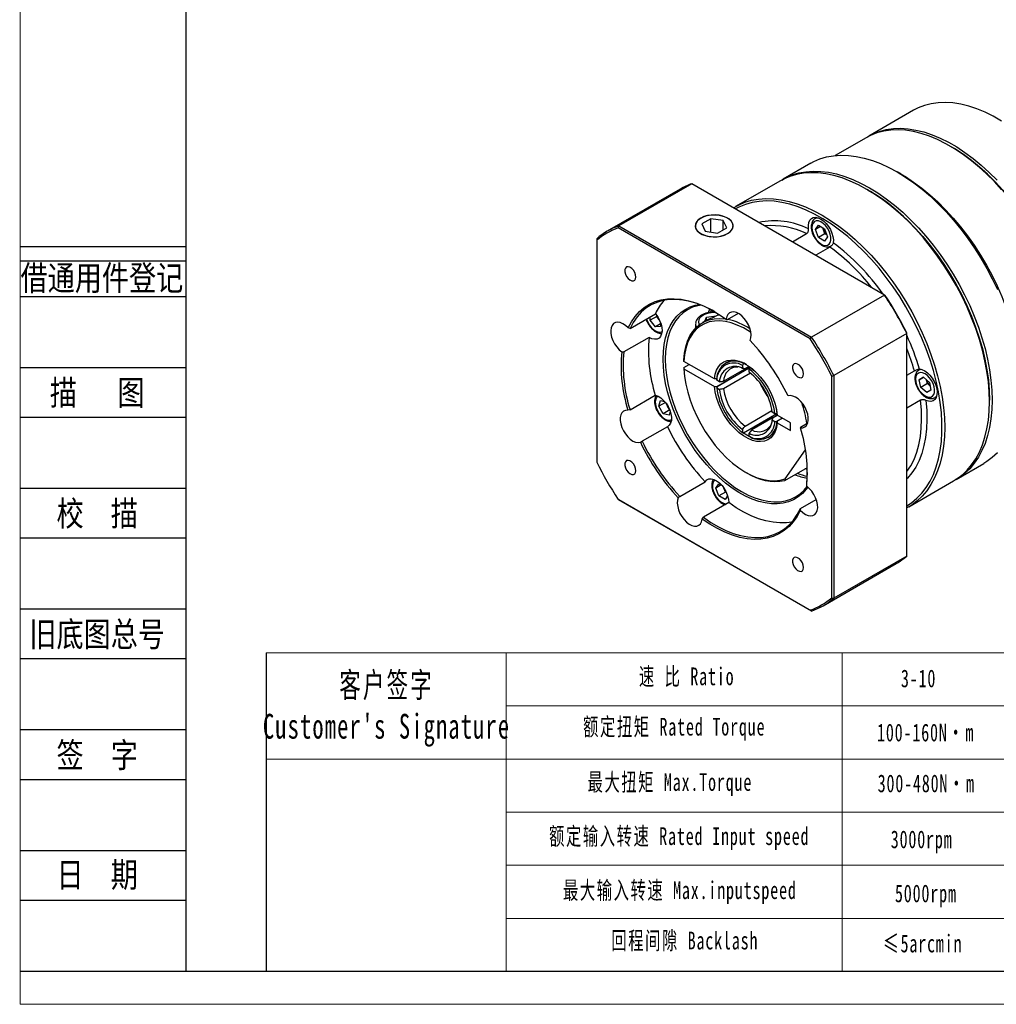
# Model space of a CAD drawing. Header units: millimetres. Extents: x 6775 to 7373, y -835 to -413.
# Tile 1 of 4: x 6775 to 6985, y -835 to -624. Entities that reach past the tile are written whole.
import ezdxf
from ezdxf.enums import TextEntityAlignment as Align

# ---------------------------------------------------------------- set-up
doc = ezdxf.new("R2010")
doc.units = ezdxf.units.MM
doc.layers.get('0').update_dxf_attribs({"lineweight": 18})
for name, color, linetype in [('1轮廓实线层', 7, 'Continuous'), ('2细线层', 4, 'Continuous'), ('6文字层', 3, 'Continuous'), ('7标注层', 4, 'Continuous')]:
    doc.layers.add(name, color=color, linetype=linetype)
doc.layers.add('SLD-0', color=7, linetype='Continuous', lineweight=18)
doc.layers.add('细实线', color=7, linetype='Continuous', lineweight=18)
doc.styles.add('宋体', font='txt', dxfattribs={"width": 0.8})
doc.styles.add('标准', font='txt', dxfattribs={"width": 0.667})

msp = doc.modelspace()

# ---------------------------------------------------------------- linework, layer by layer
for p, q in [((6879.947374, -759.871007), (6879.947374, -828.200631)), ((6952.07114, -759.871007), (6952.07114, -828.200631))]:
    msp.add_line(p, q)
at = {"layer": '1轮廓实线层', "linetype": 'Continuous', "lineweight": 30}
for p, q in [((6967.435012, -643.400047), (6957.81836, -648.951623)), ((6957.252675, -649.278186), (6950.625497, -653.103974)), ((6975.538146, -651.226173), (6975.255349, -651.062864)), ((6945.339015, -654.770192), (6939.399318, -658.199106)), ((6964.790169, -657.104284), (6963.941779, -656.61436)), ((6919.818368, -659.161743), (6904.148882, -668.207544)), ((6961.217885, -683.061175), (6919.818368, -659.161743)), ((6938.833633, -658.525669), (6929.21698, -664.077245)), ((6917.320012, -660.322261), (6901.650526, -669.368063)), ((6957.719193, -660.533145), (6957.436396, -660.369837)), ((6921.763493, -666.55519), (6921.736902, -666.570546)), ((6923.905106, -666.659732), (6921.945514, -667.79098)), ((6921.945514, -667.79098), (6922.662775, -669.336294)), ((6926.581958, -667.073798), (6923.905106, -666.659732)), ((6923.905106, -669.528463), (6923.905106, -666.659732)), ((6927.299219, -668.619112), (6926.581958, -667.073798)), ((6926.581958, -669.033177), (6926.581958, -667.073798)), ((6927.507831, -666.570546), (6927.481239, -666.55519)), ((6946.681361, -666.403863), (6946.299455, -666.624333)), ((6904.003152, -668.64596), (6904.148882, -668.207544)), ((6945.241581, -692.452398), (6904.003152, -668.64596)), ((6904.148882, -668.207544), (6945.548399, -692.106977)), ((6922.662775, -669.336294), (6925.339627, -669.75036)), ((6925.339627, -669.75036), (6927.299219, -668.619112)), ((6941.414186, -671.628743), (6944.46877, -669.865369)), ((6946.339369, -669.018835), (6946.992566, -668.089453)), ((6947.470923, -668.365603), (6946.339369, -669.018835)), ((6946.992566, -670.702383), (6946.339369, -669.018835)), ((6946.992566, -668.089453), (6948.29896, -668.843618)), ((6948.406779, -669.885975), (6946.992566, -670.702383)), ((6948.080181, -669.044201), (6947.916749, -668.622972)), ((6948.406779, -669.885975), (6948.080181, -669.044201)), ((6948.29896, -668.843618), (6948.952158, -670.527166)), ((6948.788991, -670.106621), (6948.406779, -669.885975)), ((6899.392796, -670.954067), (6899.392796, -671.308327)), ((6899.392796, -671.308327), (6899.392796, -718.928942)), ((6948.29896, -671.456549), (6946.992566, -670.702383)), ((6948.952158, -670.527166), (6948.29896, -671.456549)), ((6949.465112, -672.749696), (6946.410528, -674.51307)), ((6961.217885, -683.061175), (6945.548399, -692.106977)), ((6961.363615, -683.145346), (6961.217885, -683.061175)), ((6923.390278, -686.810959), (6923.651998, -686.040577)), ((6923.994646, -686.217865), (6923.837852, -686.724416)), ((6906.570399, -690.21365), (6912.000979, -687.078643)), ((6912.272408, -687.662986), (6910.858194, -688.479394)), ((6910.858194, -688.479394), (6910.858194, -687.738358)), ((6911.989565, -689.886809), (6910.858194, -688.479394)), ((6912.272408, -687.662986), (6912.272408, -687.425556)), ((6912.838093, -688.366693), (6912.272408, -687.662986)), ((6912.847762, -688.378721), (6912.838093, -688.366693)), ((6913.120936, -689.018929), (6913.120936, -689.785647)), ((6922.51323, -688.731284), (6922.094214, -688.973177)), ((6922.593525, -688.692008), (6922.989373, -687.839168)), ((6922.989373, -687.839168), (6925.030924, -687.523373)), ((6922.989373, -688.481442), (6922.989373, -687.839168)), ((6927.18936, -688.231592), (6927.397661, -688.351379)), ((6929.756912, -686.989413), (6927.397661, -688.351379)), ((6906.570399, -690.21365), (6906.139558, -690.113761)), ((6913.120936, -689.233682), (6911.989565, -689.886809)), ((6913.120936, -689.785647), (6911.989565, -689.886809)), ((6920.622366, -689.271799), (6920.622366, -690.135753)), ((6965.973971, -691.298957), (6965.973971, -691.130716)), ((6910.645003, -692.139615), (6905.214423, -695.274622)), ((6945.241581, -692.452398), (6945.548399, -692.106977)), ((6965.973971, -691.298957), (6950.304485, -700.344759)), ((6965.973971, -739.105591), (6965.973971, -691.298957)), ((6904.762312, -695.254121), (6905.214423, -695.274622)), ((6918.135803, -697.284683), (6918.135411, -696.957894)), ((6924.659295, -701.050615), (6918.135803, -697.284683)), ((6918.135411, -698.590975), (6919.267011, -697.937716)), ((6918.135411, -698.590975), (6918.135803, -698.917765)), ((6918.135803, -698.917765), (6924.659295, -702.683697)), ((6925.170027, -702.717285), (6932.297663, -698.602589)), ((6925.226596, -702.684629), (6932.014821, -698.76587)), ((6926.648989, -701.546114), (6932.127447, -698.383468)), ((6927.093808, -697.633665), (6927.037239, -697.666321)), ((6930.929759, -697.758101), (6930.703485, -698.151633)), ((6930.703485, -698.151633), (6930.703485, -698.824376)), ((6930.929759, -697.758101), (6930.986327, -697.725444)), ((6932.126768, -698.382993), (6931.26917, -698.878073)), ((6932.014821, -698.76587), (6932.013206, -698.438375)), ((6932.013206, -698.438375), (6932.04453, -698.748719)), ((6932.028345, -698.905681), (6932.014821, -698.76587)), ((6932.297663, -698.602589), (6932.02277, -698.443896)), ((6932.117698, -698.968041), (6932.343972, -698.574509)), ((6932.117698, -699.640785), (6932.117698, -698.968041)), ((6932.370862, -698.558985), (6932.343972, -698.574509)), ((6965.973971, -700.289224), (6967.630782, -699.332767)), ((6968.507036, -699.244278), (6968.565669, -699.208011)), ((6968.947575, -698.987541), (6968.565669, -699.208011)), ((6925.226596, -701.051547), (6924.659295, -701.050615)), ((6925.171425, -701.346261), (6925.170027, -701.084204)), ((6925.754006, -701.682578), (6925.171425, -701.346261)), ((6932.404699, -699.856495), (6926.648989, -703.179196)), ((6949.851936, -700.437768), (6950.304485, -700.344759)), ((6949.851936, -748.058384), (6949.851936, -700.437768)), ((6950.304485, -700.344759), (6950.304485, -748.151393)), ((6968.650097, -701.237763), (6969.573857, -700.704314)), ((6969.573976, -700.704419), (6968.650097, -701.237763)), ((6968.988217, -702.890128), (6968.650097, -701.237763)), ((6969.573857, -700.704314), (6970.835738, -701.82323)), ((6970.40243, -702.07372), (6970.243763, -701.298323)), ((6924.659295, -702.683697), (6925.226596, -702.684629)), ((6925.170027, -702.717285), (6925.171425, -702.979343)), ((6925.171425, -702.979343), (6925.754006, -703.31566)), ((6925.226596, -702.684629), (6925.241188, -702.834697)), ((6970.40243, -702.07372), (6968.988217, -702.890128)), ((6970.250097, -704.009044), (6968.988217, -702.890128)), ((6971.173857, -703.475595), (6970.250097, -704.009044)), ((6970.994405, -702.598628), (6970.40243, -702.07372)), ((6970.835738, -701.82323), (6971.173857, -703.475595)), ((6906.543178, -707.696599), (6911.973758, -704.561592)), ((6912.747997, -706.927266), (6913.086116, -705.665286)), ((6913.086116, -705.665286), (6913.966023, -705.900986)), ((6968.92393, -705.652283), (6965.973971, -707.355259)), ((6971.965392, -705.097143), (6971.903535, -705.130344)), ((6971.965392, -705.097143), (6972.347299, -704.876673)), ((6983.736493, -705.927878), (6983.736493, -705.601315)), ((6906.543178, -707.696599), (6906.103414, -707.791523)), ((6914.146762, -706.119776), (6912.747997, -706.927266)), ((6913.671757, -708.527266), (6912.747997, -706.927266)), ((6915.070415, -707.719838), (6913.671757, -708.527266)), ((6914.62409, -706.910858), (6914.22896, -706.226472)), ((6915.018789, -707.594496), (6914.62409, -706.910858)), ((6915.169372, -707.985441), (6914.933637, -708.865286)), ((6931.26917, -711.181585), (6937.024162, -707.859299)), ((6914.933637, -708.865286), (6913.671757, -708.527266)), ((6938.057395, -708.578736), (6930.929759, -712.693433)), ((6937.303026, -709.33113), (6932.683384, -711.997993)), ((6937.649758, -708.54985), (6937.067177, -708.213533)), ((6937.067177, -709.846614), (6937.649758, -710.182931)), ((6937.303565, -709.329952), (6938.160976, -708.834979)), ((6938.103704, -708.550657), (6937.649758, -708.54985)), ((6938.02643, -708.913518), (6937.774552, -708.742018)), ((6937.804231, -708.724885), (6938.057395, -708.907218)), ((6938.057395, -708.894775), (6938.057395, -708.578736)), ((6938.103704, -708.550657), (6938.130563, -708.535151)), ((6939.291873, -709.497823), (6938.103704, -710.183738)), ((6939.291873, -709.497823), (6938.160273, -710.151082)), ((6938.160273, -710.151082), (6938.161888, -710.478577)), ((6941.027244, -710.499631), (6938.161888, -708.845496)), ((6914.593302, -711.313195), (6909.162722, -714.448202)), ((6930.703485, -711.888408), (6930.703485, -712.561152)), ((6937.649758, -710.182931), (6938.103704, -710.183738)), ((6938.161888, -710.478577), (6941.027244, -712.132712)), ((6941.027244, -712.132712), (6941.027244, -710.499631)), ((6943.154103, -711.408861), (6943.141319, -711.575187)), ((6943.154103, -711.408861), (6944.703842, -710.514215)), ((6930.703485, -712.561152), (6930.929759, -712.693433)), ((6932.117698, -713.37756), (6932.117698, -712.704816)), ((6932.343972, -713.509841), (6932.117698, -713.37756)), ((6936.236492, -713.601621), (6936.29306, -713.568964)), ((6908.764049, -714.649033), (6909.162722, -714.448202)), ((6939.851682, -722.496675), (6944.225039, -716.274172)), ((6939.758257, -722.868755), (6944.62207, -720.060936)), ((6976.596295, -722.633141), (6982.535992, -719.204227)), ((6931.408431, -721.114316), (6931.691228, -721.277624)), ((6939.851682, -722.496675), (6939.758257, -722.868755)), ((6917.239049, -726.266845), (6922.669629, -723.131838)), ((6924.983171, -724.480831), (6925.636368, -723.551448)), ((6926.114725, -723.827598), (6924.983171, -724.480831)), ((6925.636368, -726.164379), (6924.983171, -724.480831)), ((6925.636368, -723.551448), (6926.30051, -723.934849)), ((6926.723983, -724.506197), (6926.718306, -724.491566)), ((6927.050582, -725.347971), (6926.723983, -724.506197)), ((6944.48242, -724.11259), (6944.482858, -723.830838)), ((6966.413957, -728.51128), (6976.030609, -722.959705)), ((6904.003152, -726.914312), (6945.241581, -750.72075)), ((6904.148882, -726.998483), (6904.003152, -726.914312)), ((6945.548399, -750.897915), (6904.148882, -726.998483)), ((6917.239049, -726.266845), (6916.915421, -726.577495)), ((6927.050582, -725.347971), (6925.636368, -726.164379)), ((6926.942763, -726.918544), (6925.636368, -726.164379)), ((6927.503576, -726.120608), (6926.942763, -726.918544)), ((6927.256057, -725.466589), (6927.050582, -725.347971)), ((6943.126882, -728.89181), (6946.532162, -726.925983)), ((6927.7302, -727.619074), (6922.29962, -730.754081)), ((6943.126882, -728.89181), (6943.105174, -729.252949)), ((6922.055373, -731.135119), (6922.29962, -730.754081)), ((6965.973971, -739.105591), (6950.304485, -748.151393)), ((6948.046755, -749.737397), (6963.716241, -740.691595)), ((6949.851936, -748.058384), (6950.304485, -748.151393)), ((6945.548399, -750.897915), (6945.241581, -750.72075))]:
    msp.add_line(p, q, dxfattribs=at)
at = {"layer": '1轮廓实线层', "linetype": 'Continuous', "lineweight": 30, "flags": 128}
for points in [[(6986.321946, -645.713104), (6984.545153, -644.687384), (6982.772689, -643.807287), (6981.013189, -643.0771), (6979.275223, -642.500382), (6977.567261, -642.079942), (6975.897622, -641.817828), (6974.274442, -641.715318), (6972.705627, -641.77291), (6971.198822, -641.990325), (6969.761367, -642.366502), (6968.400265, -642.89961), (6967.435012, -643.400047)], [(6986.410319, -660.477488), (6984.787139, -658.705914), (6983.1175, -657.040304), (6981.409538, -655.488773), (6979.671573, -654.058879), (6977.912072, -652.757589), (6976.139608, -651.591243), (6974.362816, -650.565522), (6972.590352, -649.685425), (6970.830851, -648.955239), (6969.092886, -648.378521), (6967.384923, -647.958081), (6965.715285, -647.695967), (6964.092104, -647.593456), (6962.52329, -647.651049), (6961.016484, -647.868463), (6959.579029, -648.244641), (6958.217927, -648.777748), (6957.252675, -649.278186)], [(6957.537739, -649.118753), (6958.783613, -648.451185), (6960.144715, -647.918077), (6961.58217, -647.5419), (6963.088975, -647.324485), (6964.65779, -647.266893), (6966.28097, -647.369404), (6967.950609, -647.631517), (6969.658571, -648.051957), (6971.396536, -648.628676), (6973.156037, -649.358862), (6974.928501, -650.238959), (6976.705293, -651.264679), (6978.477758, -652.431026), (6980.237258, -653.732316), (6981.975223, -655.162209), (6983.683186, -656.713741), (6985.352824, -658.379351)], [(6945.339015, -654.770192), (6945.983371, -654.423135), (6947.337131, -653.841542), (6948.768289, -653.414488), (6950.270174, -653.143967), (6951.835781, -653.031238), (6953.457813, -653.076828), (6955.128705, -653.280524), (6956.840669, -653.641375), (6958.585721, -654.157701), (6960.355725, -654.827092), (6962.14243, -655.646429), (6963.937503, -656.611892), (6965.732577, -657.718977), (6967.519282, -658.962525), (6969.289286, -660.336737), (6971.034338, -661.835206), (6972.746301, -663.450945), (6974.417194, -665.176421), (6976.039225, -667.003589), (6977.604833, -668.92393), (6979.106717, -670.92849), (6980.537876, -673.007923), (6981.891635, -675.152535), (6983.161685, -677.352324), (6984.342102, -679.597037), (6985.427384, -681.876205)], [(7000.707056, -694.824728), (7000.645736, -692.761588), (7000.462074, -690.6377), (7000.156966, -688.463413), (6999.731897, -686.249318), (6999.188938, -684.006204), (6998.530736, -681.744997), (6997.760496, -679.476715), (6996.88197, -677.212408), (6995.899441, -674.963107), (6994.817692, -672.739772), (6993.641996, -670.553234), (6992.37808, -668.414145), (6991.032102, -666.332927), (6989.610618, -664.319719), (6988.120555, -662.38433), (6986.569172, -660.536189), (6984.964027, -658.784299), (6983.31294, -657.137196), (6981.623955, -655.602904), (6979.9053, -654.188898), (6978.16535, -652.902067), (6976.41258, -651.74868), (6975.538146, -651.226173)], [(6975.538146, -651.226173), (6976.41258, -651.74868), (6978.16535, -652.902067), (6979.9053, -654.188898), (6981.623955, -655.602904), (6983.31294, -657.137196), (6984.964027, -658.784299), (6986.569172, -660.536189), (6988.120555, -662.38433), (6989.610618, -664.319719), (6991.032102, -666.332927), (6992.37808, -668.414145), (6993.641996, -670.553234), (6994.817692, -672.739772), (6995.899441, -674.963107), (6996.88197, -677.212408), (6997.760496, -679.476715), (6998.530736, -681.744997), (6999.188938, -684.006204), (6999.731897, -686.249318), (7000.156966, -688.463413), (7000.462074, -690.6377), (7000.645736, -692.761588), (7000.707056, -694.824728)], [(6983.736493, -705.927878), (6983.675172, -703.819593), (6983.491493, -701.650337), (6983.186313, -699.430225), (6982.761056, -697.169607), (6982.217703, -694.879024), (6981.558788, -692.569156), (6980.787384, -690.250772), (6979.907087, -687.934681), (6978.922001, -685.631683), (6977.83672, -683.352514), (6976.656302, -681.107802), (6975.386253, -678.908012), (6974.032493, -676.763401), (6972.601335, -674.683967), (6971.099451, -672.679407), (6969.533843, -670.759066), (6967.911812, -668.931898), (6966.240919, -667.206423), (6964.528956, -665.590683), (6962.783904, -664.092215), (6961.013899, -662.718003), (6959.227195, -661.474455), (6957.432121, -660.367369), (6955.637047, -659.401907), (6953.850343, -658.58257), (6952.080338, -657.913178), (6950.335286, -657.396853), (6948.623323, -657.036001), (6946.95243, -656.832305), (6945.330399, -656.786716), (6943.764791, -656.899444), (6942.262907, -657.169966), (6940.831749, -657.597019), (6939.477989, -658.178612), (6938.833633, -658.525669)], [(6939.118625, -658.366112), (6940.043674, -657.852049), (6941.397434, -657.270456), (6942.828593, -656.843403), (6944.330477, -656.572881), (6945.896084, -656.460152), (6947.518116, -656.505742), (6949.189008, -656.709438), (6950.900972, -657.070289), (6952.646024, -657.586615), (6954.416028, -658.256006), (6956.202733, -659.075343), (6957.997806, -660.040806), (6959.79288, -661.147892), (6961.579585, -662.391439), (6963.349589, -663.765651), (6965.094641, -665.26412), (6966.806604, -666.879859), (6968.477497, -668.605335), (6970.099528, -670.432503), (6971.665136, -672.352844), (6973.16702, -674.357404), (6974.598179, -676.436837), (6975.951938, -678.581449), (6977.221988, -680.781238), (6978.402405, -683.025951), (6979.487687, -685.305119), (6980.472772, -687.608118), (6981.35307, -689.924208), (6982.124474, -692.242593), (6982.783388, -694.552461), (6983.326741, -696.843044), (6983.751999, -699.103661), (6984.057178, -701.323774), (6984.240857, -703.493029), (6984.302179, -705.601315), (6984.240857, -707.638799), (6984.057178, -709.595984), (6983.751999, -711.463744), (6983.326741, -713.233369), (6982.783388, -714.896611), (6982.124474, -716.445712), (6981.35307, -717.873452), (6980.472772, -719.173173), (6979.487687, -720.338816), (6978.402405, -721.364945), (6977.221988, -722.246776), (6976.311302, -722.792699)], [(6964.790169, -657.104284), (6965.674428, -657.632663), (6967.446892, -658.799009), (6969.206392, -660.100299), (6970.944358, -661.530193), (6972.65232, -663.081724), (6974.321959, -664.747334), (6975.945139, -666.518908), (6977.513954, -668.387815), (6979.020759, -670.34495), (6980.458214, -672.380777), (6981.819316, -674.48538), (6983.097433, -676.648503), (6984.286339, -678.85961), (6985.380242, -681.107926), (6986.373812, -683.3825), (6987.262208, -685.672248), (6988.041102, -687.966017), (6988.7067, -690.25263), (6989.255759, -692.520949), (6989.685604, -694.759921), (6989.994141, -696.958638), (6990.179866, -699.106389), (6990.241876, -701.192711)], [(6957.719193, -660.533145), (6959.061873, -661.348539), (6960.851512, -662.560483), (6962.626205, -663.905951), (6964.377492, -665.37853), (6966.09703, -666.971203), (6967.776624, -668.676379), (6969.408269, -670.485933), (6970.98419, -672.391242), (6972.496877, -674.383226), (6973.939122, -676.452391), (6975.304051, -678.588879), (6976.58516, -680.782507), (6977.776345, -683.022821), (6978.871927, -685.299146), (6979.866687, -687.600634), (6980.755884, -689.916317), (6981.53528, -692.23516), (6982.201162, -694.546113), (6982.750356, -696.838162), (6983.180245, -699.100386), (6983.48878, -701.322003), (6983.674491, -703.492427), (6983.736493, -705.601315)], [(6983.736493, -705.601315), (6983.720988, -704.555199), (6983.597058, -702.414267), (6983.349787, -700.216937), (6982.980355, -697.97368), (6982.490522, -695.695186), (6981.882622, -693.392313), (6981.159552, -691.076035), (6980.324758, -688.75739), (6979.382218, -686.447428), (6978.336423, -684.157157), (6977.192358, -681.897491), (6975.955475, -679.679198), (6974.631667, -677.512849), (6973.227243, -675.408769), (6971.748896, -673.376984), (6970.203671, -671.427176), (6968.598932, -669.568637), (6966.942325, -667.810224), (6965.241746, -666.160316), (6963.505299, -664.626776), (6961.741258, -663.216913), (6959.958029, -661.937444), (6958.164112, -660.794468), (6957.719193, -660.533145)], [(6928.785342, -664.338266), (6929.861337, -663.730187), (6931.215097, -663.148594), (6932.646255, -662.721541), (6934.148139, -662.451019), (6935.713747, -662.338291), (6937.335778, -662.38388), (6939.006671, -662.587576), (6940.718634, -662.948428), (6942.463686, -663.464753), (6944.233691, -664.134145), (6946.020395, -664.953482), (6947.815469, -665.918944), (6949.610543, -667.02603), (6951.397247, -668.269578), (6953.167251, -669.64379), (6954.912303, -671.142259), (6956.624267, -672.757998), (6958.295159, -674.483474), (6959.917191, -676.310642), (6961.482798, -678.230982), (6962.984683, -680.235542), (6964.415841, -682.314976), (6965.769601, -684.459587), (6967.03965, -686.659377), (6968.220067, -688.904089), (6969.305349, -691.183258), (6970.290435, -693.486256), (6971.170732, -695.802347), (6971.942136, -698.120731), (6972.601051, -700.430599), (6973.144404, -702.721182), (6973.569661, -704.9818), (6973.874841, -707.201912), (6974.058519, -709.371168), (6974.119841, -711.479453), (6974.058519, -713.516938), (6973.874841, -715.474123), (6973.569661, -717.341882), (6973.144404, -719.111508), (6972.601051, -720.774749), (6971.942136, -722.323851), (6971.170732, -723.751591), (6970.290435, -725.051312), (6969.305349, -726.216954), (6968.220067, -727.243083), (6967.03965, -728.124915), (6965.973971, -728.753537)], [(6965.973971, -728.303295), (6967.010021, -727.627579), (6968.154086, -726.688823), (6969.19988, -725.606), (6970.14242, -724.384271), (6970.977214, -723.02946), (6971.700284, -721.54802), (6972.308184, -719.947014), (6972.798017, -718.234069), (6973.167449, -716.417349), (6973.41472, -714.505511), (6973.53865, -712.507667), (6973.53865, -710.433337), (6973.41472, -708.292406), (6973.167449, -706.095076), (6972.798017, -703.851819), (6972.308184, -701.573324), (6971.700284, -699.270451), (6970.977214, -696.954173), (6970.14242, -694.635529), (6969.19988, -692.325567), (6968.154086, -690.035296), (6967.010021, -687.775629), (6965.773137, -685.557336), (6964.449329, -683.390988), (6963.044905, -681.286907), (6961.566558, -679.255122), (6960.021333, -677.305314), (6958.416594, -675.446775), (6956.759988, -673.688362), (6955.059409, -672.038454), (6953.322961, -670.504915), (6951.55892, -669.095052), (6949.775692, -667.815583), (6947.981774, -666.672606), (6946.185716, -665.671568), (6944.396077, -664.81724), (6942.621385, -664.113692), (6940.870097, -663.564276), (6939.150559, -663.171613), (6937.470966, -662.937572), (6935.839321, -662.863269), (6934.2634, -662.949058), (6932.750712, -663.19453), (6931.308468, -663.598515), (6929.943539, -664.159089), (6929.175209, -664.563332)], [(6921.737371, -666.539573), (6921.20059, -666.922239), (6920.813358, -667.36097), (6920.592598, -667.836591), (6920.547958, -668.328315), (6920.681389, -668.814651), (6920.98706, -669.274345), (6921.451611, -669.687306), (6922.054739, -670.035484), (6922.770085, -670.303664), (6923.566385, -670.480124), (6924.408836, -670.557152), (6925.260619, -670.531382), (6926.084508, -670.40394), (6926.844494, -670.180395), (6927.507362, -669.870518), (6928.044142, -669.487853), (6928.431374, -669.049122), (6928.652135, -668.573501), (6928.696775, -668.081777), (6928.563344, -667.595441), (6928.257673, -667.135747), (6927.793122, -666.722786), (6927.189994, -666.374608), (6926.474648, -666.106428), (6925.678348, -665.929968), (6924.835897, -665.85294), (6923.984114, -665.87871), (6923.160225, -666.006152), (6922.400239, -666.229697), (6921.737371, -666.539573)], [(6923.576116, -665.950935), (6922.787155, -666.125768), (6922.078402, -666.391476), (6921.480831, -666.736446), (6921.020562, -667.145601), (6920.717708, -667.601059), (6920.585506, -668.082913), (6920.629735, -668.570106), (6920.848461, -669.041343), (6921.232124, -669.476031), (6921.763958, -669.85517), (6922.420717, -670.162191), (6923.1737, -670.383675), (6923.989996, -670.509943), (6924.833929, -670.535476), (6925.668616, -670.459157), (6926.457578, -670.284324), (6927.166331, -670.018615), (6927.763901, -669.673646), (6928.224171, -669.264491), (6928.527025, -668.809033), (6928.659226, -668.327179), (6928.614998, -667.839986), (6928.396272, -667.368749), (6928.012608, -666.934061), (6927.480775, -666.554922), (6926.824015, -666.247901), (6926.071033, -666.026417), (6925.254737, -665.900149), (6924.410803, -665.874616), (6923.576116, -665.950935)], [(6944.881512, -668.813311), (6944.849418, -668.124416), (6944.942952, -667.515765), (6945.157734, -667.015855), (6945.483707, -666.648092), (6945.905611, -666.429694), (6946.403691, -666.370887), (6946.954628, -666.474424), (6947.532626, -666.735458), (6948.110624, -667.141767), (6948.661561, -667.674328), (6949.159641, -668.308205), (6949.581545, -669.013723), (6949.907518, -669.757847), (6950.1223, -670.505739), (6950.215834, -671.222382), (6950.183741, -671.874223)], [(6945.595153, -668.589209), (6945.659577, -669.21529), (6945.8488, -669.876414), (6946.150933, -670.53104), (6946.546992, -671.138035), (6947.01209, -671.659261), (6947.517004, -672.061965), (6948.030009, -672.320846), (6948.51887, -672.419637), (6948.952871, -672.352129), (6949.304741, -672.122565), (6949.552372, -671.74537), (6949.680203, -671.244243), (6949.680203, -670.650673), (6949.552372, -670.001955), (6949.304741, -669.338851), (6948.952871, -668.703027), (6948.51887, -668.134433), (6948.030009, -667.668796), (6947.517004, -667.335374), (6947.01209, -667.155117), (6946.546992, -667.139352), (6946.150933, -667.289068), (6945.8488, -667.594859), (6945.659577, -668.03751), (6945.595153, -668.589209)], [(6946.303181, -666.622191), (6946.56365, -666.51322), (6946.925035, -666.46507)], [(6907.810306, -679.192224), (6907.74594, -678.709647), (6907.559817, -678.20505), (6907.272108, -677.733113), (6906.913988, -677.344978), (6906.524267, -677.082706), (6906.145177, -676.974718), (6905.817797, -677.032715), (6905.577605, -677.250414), (6905.450629, -677.604222), (6905.450629, -678.0558), (6905.577605, -678.556212), (6905.817797, -679.05123), (6906.145177, -679.487212), (6906.524267, -679.816912), (6906.913988, -680.004603), (6907.272108, -680.029944), (6907.559817, -679.89019), (6907.74594, -679.600485), (6907.810306, -679.192224)], [(6906.139558, -690.113761), (6906.82849, -688.803102), (6907.635598, -687.631118), (6908.555523, -686.605593), (6909.582155, -685.733336), (6910.708675, -685.020142), (6911.927602, -684.470747), (6913.23084, -684.0888), (6914.609734, -683.876837), (6916.055127, -683.836266), (6917.557418, -683.967357), (6919.10663, -684.269239), (6920.692475, -684.739906), (6922.30442, -685.376234), (6923.931759, -686.173996), (6925.563685, -687.127894), (6927.18936, -688.231592)], [(6924.739061, -686.626678), (6924.174176, -686.313497), (6922.563792, -685.523325), (6920.968609, -684.893017), (6919.39924, -684.426767), (6917.866124, -684.127677), (6916.379463, -683.997737), (6914.949146, -684.037811), (6913.584688, -684.247632), (6912.295169, -684.625805), (6911.089166, -685.169813), (6909.974703, -685.876038), (6908.959194, -686.739781), (6908.049396, -687.755295), (6907.251361, -688.915825), (6906.570399, -690.21365)], [(6913.648069, -696.816763), (6913.709635, -695.201347), (6913.893876, -693.668973), (6914.199428, -692.230986), (6914.62403, -690.898033), (6915.164537, -689.679982), (6915.816948, -688.585851), (6916.576432, -687.623742), (6917.437367, -686.800776), (6918.393379, -686.123048), (6919.43739, -685.595574), (6920.561669, -685.22226), (6921.409038, -685.051604)], [(6921.805233, -685.20439), (6921.096044, -685.337328), (6919.960643, -685.687932), (6918.905495, -686.195308), (6917.93863, -686.855595), (6917.067406, -687.663767), (6916.298454, -688.613674), (6915.637627, -689.698087), (6915.089953, -690.908751), (6914.6596, -692.236455), (6914.349844, -693.671092), (6914.163043, -695.201745), (6914.100617, -696.816763)], [(6925.094897, -686.838144), (6924.721254, -686.819927), (6923.934827, -686.859646), (6923.185464, -687.002993), (6922.513566, -687.24224), (6921.955353, -687.56449), (6921.54092, -687.952368), (6921.292608, -688.384966), (6921.223805, -688.838961), (6921.338219, -689.289879), (6921.411678, -689.427684)], [(6932.329312, -692.789216), (6932.496121, -692.251776), (6932.542645, -691.618453), (6932.466767, -690.918106), (6932.271942, -690.182651), (6931.967049, -689.445599), (6931.565981, -688.74054), (6931.087016, -688.0996), (6930.551978, -687.551988), (6929.985249, -687.122658), (6929.412655, -686.831174), (6928.860288, -686.690817), (6928.353318, -686.707985), (6927.914849, -686.881896), (6927.56486, -687.204623), (6927.3193, -687.661461), (6927.18936, -688.231592)], [(6906.139558, -690.113761), (6905.590756, -689.60432), (6905.019054, -689.220558), (6904.450502, -688.979962), (6903.911009, -688.893496), (6903.425161, -688.965101), (6903.015095, -689.191513), (6902.6995, -689.562415), (6902.492755, -690.060906), (6902.404282, -690.664269), (6902.438113, -691.34501), (6902.592707, -692.072108), (6902.861017, -692.81243), (6903.230819, -693.532241), (6903.68526, -694.198738), (6904.203632, -694.781551), (6904.762312, -695.254121)], [(6910.092062, -688.180637), (6910.099184, -688.204563), (6910.356193, -688.866979), (6910.715834, -689.498684), (6911.155507, -690.059988), (6911.647588, -690.515621), (6912.161156, -690.836953), (6912.663942, -691.003796), (6913.124355, -691.005664), (6913.422859, -690.899134)], [(6912.000979, -687.078643), (6912.49802, -687.757021), (6912.907181, -688.502559), (6913.207949, -689.277882), (6913.385245, -690.04412), (6913.430181, -690.762861), (6913.340506, -691.39807), (6913.120713, -691.917905), (6912.781822, -692.296303), (6912.340823, -692.514295), (6911.819824, -692.560953), (6911.244944, -692.433937), (6910.645003, -692.139615)], [(6918.135411, -696.957894), (6918.267684, -695.521366), (6918.526256, -694.179662), (6918.908694, -692.945404), (6919.4114, -691.830202), (6920.029646, -690.844548), (6920.757615, -689.997713), (6921.588459, -689.297664), (6922.514363, -688.750986), (6923.526616, -688.362823), (6924.615695, -688.136825), (6925.771356, -688.075119), (6926.982728, -688.178285), (6927.153201, -688.205359)], [(6932.496194, -691.091607), (6932.201254, -690.897245), (6930.891525, -690.125685), (6929.586836, -689.505945), (6928.299851, -689.044042), (6927.043065, -688.744459), (6925.828678, -688.610104), (6924.668479, -688.642283), (6923.573732, -688.840682), (6922.555063, -689.203376), (6921.622363, -689.726843), (6920.784685, -690.406002), (6920.050161, -691.234259), (6919.425923, -692.203575), (6918.918029, -693.304539), (6918.531412, -694.526463), (6918.269823, -695.857485), (6918.135803, -697.284683)], [(6944.713352, -724.290352), (6944.374802, -724.747621), (6943.563841, -725.640985), (6942.654526, -726.392028), (6941.653588, -726.995187), (6940.568438, -727.445999), (6939.407111, -727.741124), (6938.178204, -727.878378), (6936.890815, -727.856745), (6935.554477, -727.676385), (6934.179082, -727.338634), (6932.774815, -726.845991), (6931.35207, -726.202105), (6929.921383, -725.411742), (6928.493345, -724.480753), (6927.078529, -723.416033), (6925.68741, -722.225463), (6924.330287, -720.917858), (6923.017208, -719.502899), (6921.757894, -717.991062), (6920.561669, -716.39354), (6919.43739, -714.72216), (6918.393379, -712.989298), (6917.437367, -711.207781), (6916.576432, -709.390801), (6915.816948, -707.551809), (6915.164537, -705.704421), (6914.62403, -703.862314), (6914.199428, -702.039126), (6913.893876, -700.248356), (6913.709635, -698.503262), (6913.648069, -696.816763)], [(6914.100617, -696.816763), (6914.163043, -698.503857), (6914.349844, -700.250186), (6914.6596, -702.04246), (6915.089953, -703.867037), (6915.637627, -705.710033), (6916.298454, -707.557421), (6917.067406, -709.395141), (6917.93863, -711.209206), (6918.905495, -712.985812), (6919.960643, -714.711436), (6921.096044, -716.372946), (6922.303056, -717.957696), (6923.572494, -719.453627), (6924.894696, -720.849352), (6926.2596, -722.134249), (6927.656818, -723.29854), (6929.075715, -724.333364), (6930.505495, -725.230844), (6931.935274, -725.984152), (6933.354172, -726.587552), (6934.751389, -727.036455), (6936.116293, -727.327442), (6937.438495, -727.458299), (6938.707933, -727.428031), (6939.914946, -727.236867), (6941.050347, -726.886263), (6942.105495, -726.378887), (6943.07236, -725.7186), (6943.943584, -724.910428), (6944.560742, -724.170207)], [(6924.659295, -701.050615), (6924.823465, -700.068058), (6925.11591, -699.196432), (6925.530934, -698.452711), (6926.060456, -697.851378), (6926.694164, -697.404143), (6927.419717, -697.119716), (6928.222986, -697.003635), (6929.088329, -697.05816), (6929.998895, -697.282231), (6930.936951, -697.671482), (6931.884231, -698.218335), (6932.822288, -698.912141), (6933.732854, -699.739387), (6934.598197, -700.683966), (6935.401466, -701.727482), (6936.127019, -702.849615), (6936.760727, -704.028513), (6937.290249, -705.241218), (6937.705273, -706.464116), (6937.997717, -707.673391), (6938.161888, -708.845496)], [(6918.135803, -698.917765), (6918.273227, -700.527219), (6918.542579, -702.189267), (6918.941153, -703.88722), (6919.464946, -705.604025), (6920.1087, -707.322443), (6920.865949, -709.025217), (6921.729088, -710.695247), (6922.689451, -712.315762), (6923.737392, -713.87049), (6924.862389, -715.343818), (6926.053144, -716.720949), (6927.297699, -717.988056), (6928.583556, -719.132412), (6929.897803, -720.142528), (6931.227241, -721.008257), (6932.558521, -721.720908), (6933.878273, -722.273324), (6935.173244, -722.659956), (6936.43043, -722.876923), (6937.637206, -722.922046), (6938.781454, -722.794871), (6939.851682, -722.496675)], [(6932.343972, -698.574509), (6933.304503, -699.335523), (6933.481886, -699.495365)], [(6943.810306, -699.974581), (6943.74594, -699.492005), (6943.559817, -698.987407), (6943.272108, -698.515471), (6942.913988, -698.127336), (6942.524267, -697.865064), (6942.145177, -697.757075), (6941.817797, -697.815073), (6941.577605, -698.032771), (6941.450629, -698.38658), (6941.450629, -698.838158), (6941.577605, -699.33857), (6941.817797, -699.833588), (6942.145177, -700.26957), (6942.524267, -700.59927), (6942.913988, -700.78696), (6943.272108, -700.812301), (6943.559817, -700.672547), (6943.74594, -700.382843), (6943.810306, -699.974581)], [(6968.689884, -698.955532), (6969.242321, -699.065145), (6969.820815, -699.331926), (6970.398279, -699.743383), (6970.947678, -700.280251), (6971.443289, -700.917396), (6971.861907, -701.624985), (6972.183932, -702.36989), (6972.394288, -703.117234), (6972.483126, -703.832027), (6972.446286, -704.480803), (6972.285494, -705.033186), (6972.008276, -705.463313), (6971.627614, -705.751046), (6971.161328, -705.882913), (6970.631252, -705.852741), (6970.062202, -705.661942)], [(6969.38124, -699.763009), (6968.905325, -699.712545), (6968.492662, -699.82822), (6968.169179, -700.102769), (6967.955203, -700.518938), (6967.864178, -701.05058), (6967.901824, -701.664289), (6968.065775, -702.321503), (6968.34573, -702.980927), (6968.724098, -703.601128), (6969.177104, -704.143135), (6969.676286, -704.572893), (6970.190277, -704.863398), (6970.686781, -704.996396), (6971.134602, -704.963532), (6971.5056, -704.766869), (6971.776466, -704.418765), (6971.930178, -703.941093), (6971.95708, -703.363866), (6971.85548, -702.723354), (6971.631763, -702.059802), (6971.299986, -701.414905), (6970.880994, -700.829182), (6970.401116, -700.339438), (6969.890504, -699.976444), (6969.38124, -699.763009)], [(6938.161888, -710.478577), (6937.997717, -711.461135), (6937.705273, -712.332761), (6937.290249, -713.076482), (6936.760727, -713.677815), (6936.127019, -714.125049), (6935.401466, -714.409477), (6934.598197, -714.525558), (6933.732854, -714.471032), (6932.822288, -714.246962), (6931.884231, -713.85771), (6930.936951, -713.310857), (6929.998895, -712.617052), (6929.088329, -711.789805), (6928.222986, -710.845227), (6927.419717, -709.801711), (6926.694164, -708.679578), (6926.060456, -707.50068), (6925.530934, -706.287974), (6925.11591, -705.065077), (6924.823465, -703.855801), (6924.659295, -702.683697)], [(6912.543594, -704.763429), (6912.290091, -704.982787), (6912.066374, -705.38804), (6911.964774, -705.911247), (6911.991676, -706.519534), (6912.145388, -707.174679), (6912.416254, -707.835518), (6912.787252, -708.460526), (6913.235073, -709.010433), (6913.731577, -709.450686), (6914.245568, -709.753623), (6914.74475, -709.900208), (6915.197756, -709.881231), (6915.443171, -709.786187)], [(6911.973758, -704.561592), (6912.564915, -704.773797), (6913.166121, -705.146923), (6913.747236, -705.662266), (6914.279128, -706.293991), (6914.735131, -707.010426), (6915.092384, -707.775655), (6915.332978, -708.551315), (6915.444851, -709.298521), (6915.422394, -709.979812), (6915.266733, -710.561034), (6914.985673, -711.013048), (6914.593302, -711.313195)], [(6943.141319, -711.575187), (6943.647332, -711.555389), (6944.084485, -711.378923), (6944.432857, -711.05383), (6944.676574, -710.594925), (6944.804529, -710.023119), (6944.810891, -709.364469), (6944.695371, -708.648989), (6944.463233, -707.909283), (6944.125055, -707.179058), (6943.696248, -706.491591), (6943.196351, -705.878208), (6942.648145, -705.366861), (6942.076611, -704.980851), (6941.507793, -704.737769), (6940.967612, -704.648691), (6940.480684, -704.717677)], [(6965.973971, -721.009409), (6966.014129, -720.955485), (6966.830702, -719.706728), (6967.531, -718.323789), (6968.110921, -716.814763), (6968.567073, -715.188485), (6968.896783, -713.454472), (6969.098124, -711.622877), (6969.169915, -709.704419), (6969.111737, -707.710331), (6968.92393, -705.652283)], [(6970.062202, -705.661942), (6970.247369, -707.759138), (6970.300873, -709.790826), (6970.222405, -711.74523), (6970.01242, -713.611021), (6969.672134, -715.377384), (6969.20352, -717.034082), (6968.609294, -718.571511), (6967.8929, -719.98076), (6967.058491, -721.253661), (6966.110904, -722.382834), (6965.973971, -722.524535)], [(6976.030609, -722.959705), (6976.656302, -722.57334), (6977.83672, -721.691508), (6978.922001, -720.665379), (6979.907087, -719.499737), (6980.787384, -718.200015), (6981.558788, -716.772276), (6982.217703, -715.223174), (6982.761056, -713.559933), (6983.186313, -711.790307), (6983.491493, -709.922548), (6983.675172, -707.965363), (6983.736493, -705.927878)], [(6906.103414, -707.791523), (6905.597401, -707.811321), (6905.160248, -707.987787), (6904.811875, -708.31288), (6904.568159, -708.771785), (6904.440204, -709.343591), (6904.433841, -710.002242), (6904.549361, -710.717722), (6904.781499, -711.457428), (6905.119677, -712.187652), (6905.548485, -712.87512), (6906.048382, -713.488503), (6906.596588, -713.99985), (6907.168122, -714.385859), (6907.736939, -714.628942), (6908.27712, -714.718019), (6908.764049, -714.649033)], [(6937.875426, -707.106025), (6937.924869, -707.338232), (6938.103704, -708.550657)], [(6930.867928, -712.576207), (6931.240937, -712.834074), (6932.117698, -713.34242)], [(6907.810306, -720.763695), (6907.74594, -720.281118), (6907.559817, -719.776521), (6907.272108, -719.304584), (6906.913988, -718.91645), (6906.524267, -718.654177), (6906.145177, -718.546189), (6905.817797, -718.604186), (6905.577605, -718.821885), (6905.450629, -719.175693), (6905.450629, -719.627271), (6905.577605, -720.127683), (6905.817797, -720.622702), (6906.145177, -721.058684), (6906.524267, -721.388384), (6906.913988, -721.576074), (6907.272108, -721.601415), (6907.559817, -721.461661), (6907.74594, -721.171956), (6907.810306, -720.763695)], [(6985.427384, -716.909902), (6984.342102, -717.936031), (6983.161685, -718.817862), (6982.535992, -719.204227)], [(6944.637992, -720.520759), (6944.158763, -720.350195), (6944.135862, -720.341617)], [(6922.669629, -723.131838), (6923.008609, -722.753562), (6923.449682, -722.535704), (6923.970736, -722.489187), (6924.545648, -722.616341), (6925.145597, -722.910793), (6925.740506, -723.357781), (6926.300549, -723.934896), (6926.797652, -724.613206), (6927.206892, -725.358705), (6927.507754, -726.134019), (6927.685155, -726.90028), (6927.7302, -727.619074)], [(6924.823282, -722.733139), (6924.535547, -722.995752), (6924.326477, -723.417311), (6924.240754, -723.953083), (6924.283766, -724.569401), (6924.45281, -725.227542), (6924.737264, -725.886151), (6925.119254, -726.503846), (6925.57478, -727.041814), (6926.075218, -727.466253), (6926.589125, -727.750494), (6927.084208, -727.876677), (6927.277607, -727.88035)], [(6944.482858, -723.830838), (6944.606966, -722.423551), (6944.647309, -721.112512)], [(6943.105174, -729.252949), (6943.653976, -729.76239), (6944.225679, -730.146153), (6944.794231, -730.386749), (6945.333723, -730.473214), (6945.819572, -730.401609), (6946.229637, -730.175197), (6946.545233, -729.804295), (6946.751978, -729.305805), (6946.84045, -728.702441), (6946.806619, -728.0217), (6946.652026, -727.294602), (6946.383715, -726.55428), (6946.013914, -725.83447), (6945.559473, -725.167972), (6945.041101, -724.58516), (6944.48242, -724.11259)], [(6916.915421, -726.577495), (6916.748612, -727.114934), (6916.702087, -727.748257), (6916.777966, -728.448604), (6916.972791, -729.18406), (6917.277684, -729.921111), (6917.678752, -730.626171), (6918.157717, -731.26711), (6918.692755, -731.814722), (6919.259483, -732.244052), (6919.832078, -732.535537), (6920.384445, -732.675893), (6920.891414, -732.658725), (6921.329884, -732.484815), (6921.679873, -732.162088), (6921.925433, -731.70525), (6922.055373, -731.135119)], [(6922.29962, -730.754081), (6923.908234, -731.847183), (6925.523105, -732.791963), (6927.133489, -733.582135), (6928.728672, -734.212443), (6930.298041, -734.678693), (6931.831157, -734.977782), (6933.317818, -735.107723), (6934.748135, -735.067649), (6936.112593, -734.857828), (6937.402112, -734.479655), (6938.608115, -733.935647), (6939.722578, -733.229422), (6940.738087, -732.365679), (6941.647885, -731.350165), (6942.44592, -730.189635), (6943.126882, -728.89181)], [(6941.29702, -731.774212), (6940.178716, -731.932642), (6938.748398, -731.972716), (6937.261737, -731.842775), (6935.728621, -731.543685), (6934.159252, -731.077436), (6932.564069, -730.447128), (6930.953685, -729.656956), (6929.338814, -728.712176), (6927.7302, -727.619074)], [(6943.105174, -729.252949), (6942.416243, -730.563608), (6941.609134, -731.735592), (6940.689209, -732.761118), (6939.662578, -733.633374), (6938.536058, -734.346568), (6937.317131, -734.895963), (6936.013893, -735.277911), (6934.634998, -735.489873), (6933.189606, -735.530444), (6931.687315, -735.399354), (6930.138102, -735.097472), (6928.552258, -734.626804), (6926.940313, -733.990476), (6925.312973, -733.192714), (6923.681047, -732.238817), (6922.055373, -731.135119)], [(6943.810306, -741.546052), (6943.74594, -741.063476), (6943.559817, -740.558879), (6943.272108, -740.086942), (6942.913988, -739.698807), (6942.524267, -739.436535), (6942.145177, -739.328546), (6941.817797, -739.386544), (6941.577605, -739.604242), (6941.450629, -739.958051), (6941.450629, -740.409629), (6941.577605, -740.910041), (6941.817797, -741.405059), (6942.145177, -741.841041), (6942.524267, -742.170741), (6942.913988, -742.358432), (6943.272108, -742.383773), (6943.559817, -742.244019), (6943.74594, -741.954314), (6943.810306, -741.546052)]]:
    msp.add_lwpolyline(points, dxfattribs=at)
at = {"layer": '1轮廓实线层', "linetype": 'Continuous', "lineweight": 30}
for centre, radius, start, end in [((6925.121378, -673.847509), 15.613892, 109.85457951, 119.97635631), ((6937.532031, -683.850698), 16.73732, 63.95305656, 101.55319319), ((6909.43158, -682.846724), 15.563177, 109.84249924, 130.16825251), ((6909.309396, -683.157656), 15.451393, 110.08508541, 129.92566635), ((6936.987343, -685.268157), 17.123598, 64.09327398, 95.009627), ((6950.238968, -668.195855), 2.319494, 191.30431259, 201.45350612), ((6950.540778, -668.100136), 2.635488, 200.99047255, 227.68809419), ((6922.265174, -709.753337), 47.056069, 34.84242464, 53.60815848), ((6923.672584, -708.316238), 43.934422, 37.6844459, 54.05072444), ((6922.66076, -691.823855), 11.668246, 139.17831785, 156.00371495), ((6894.264467, -727.208604), 80.198227, 26.60012916, 33.39987099), ((6894.803025, -726.8977), 79.652876, 26.68183196, 33.31816818), ((6914.963825, -686.661292), 2.725276, 200.9332748, 218.7388756), ((6924.197207, -702.826317), 14.927481, 57.08440559, 77.10230796), ((6922.066621, -689.258653), 1.444143, 179.81329613, 208.81653394), ((6941.859515, -695.082715), 31.352952, 174.61371852, 197.59748632), ((6897.568138, -725.292802), 47.59015, 25.616154, 43.07772011), ((6878.680991, -736.204753), 79.652876, 26.68183196, 33.31816818), ((6878.594981, -736.254406), 80.198227, 26.60012916, 33.39987099), ((6919.12604, -713.320101), 51.603445, 16.16261981, 24.7907697), ((6936.336302, -698.217141), 31.712715, 174.63885335, 197.57235149), ((6936.428935, -698.217722), 31.352952, 174.61371852, 197.59748632), ((6920.37502, -712.847644), 49.150371, 15.9602254, 21.91419899), ((6928.980953, -701.033446), 3.811264, 59.24767971, 180.76307205), ((6929.003522, -701.616213), 4.416752, 54.71873189, 115.61868857), ((6928.842622, -701.316403), 3.671319, 59.54477655, 180.46597521), ((6929.067524, -701.705969), 3.3136, 60.41520951, 179.59554225), ((6929.640603, -701.494381), 2.992062, 88.33492785, 180.99070936), ((6923.706472, -710.212137), 14.042024, 6.79858775, 53.20141239), ((6969.175591, -700.295511), 1.246861, 89.2804483, 119.28578458), ((6924.381188, -709.822626), 12.78763, 7.22880763, 52.77119252), ((6972.814648, -700.681003), 2.643341, 193.52147613, 226.47291692), ((6939.114711, -701.317055), 14.042024, 186.79858775, 233.20141239), ((6938.439995, -701.706566), 12.78763, 187.22880763, 232.77119252), ((6938.658902, -701.580195), 12.115891, 187.58376355, 232.4162366), ((6946.512661, -697.046357), 13.008418, 202.33248466, 217.66213881), ((6971.328607, -704.025082), 1.24692, 300.70957369, 330.71344037), ((6916.955326, -705.560961), 2.693861, 200.90159481, 210.07290013), ((6916.958683, -705.56694), 2.693778, 209.92707001, 219.09312519), ((6918.750604, -714.39438), 26.021602, 8.31212299, 18.48392775), ((6933.753659, -709.823223), 3.3136, 240.41520951, 359.59554225), ((6933.875391, -710.029198), 4.286615, 304.33318073, 358.37066046), ((6957.02535, -690.98587), 47.049748, 205.59702849, 223.09684562), ((6933.978561, -710.212789), 3.671319, 239.54477655, 0.46597521), ((6934.292778, -710.234496), 3.811264, 239.24767971, 0.76307205), ((6934.198779, -709.342842), 3.057164, 240.28495329, 330.39409589), ((6912.908431, -721.14957), 31.712715, 354.63885335, 17.57235149), ((6951.676595, -694.073908), 47.59015, 205.616154, 223.07772011), ((6951.59477, -694.120877), 47.049748, 205.59702849, 223.09684562), ((6970.563742, -683.161957), 79.652876, 206.68183196, 213.31816818), ((6937.741406, -711.84871), 11.203083, 237.31324326, 280.37130101), ((6947.10681, -707.922899), 14.638377, 249.28818516, 260.18419435), ((6947.704672, -707.37454), 14.907772, 249.31501784, 258.09386291), ((6929.261325, -723.519381), 2.722482, 201.25190011, 219.07057318), ((6955.909563, -727.178551), 15.605979, 300.01563918, 310.15871573), ((6939.935337, -736.209055), 15.451393, 290.08508541, 309.92566635), ((6940.265701, -736.258736), 15.563177, 289.84249924, 310.16825251)]:
    msp.add_arc(centre, radius, start, end, dxfattribs=at)
for points, knots in [([(6946.30858, -666.628216), (6946.292457, -666.634449), (6946.126952, -666.698425), (6945.885434, -666.954034), (6945.622318, -667.367081), (6945.47449, -667.853729), (6945.457026, -668.213661), (6945.448707, -668.385107)], [0, 0, 0, 0, 0.02664202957, 0.27347932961, 0.51765027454, 0.7702439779, 1, 1, 1, 1]), ([(6944.46877, -669.865369), (6944.528711, -669.821391), (6944.648583, -669.733443), (6944.781411, -669.513281), (6944.8667, -669.257386), (6944.89806, -669.010796), (6944.886318, -668.870668), (6944.881512, -668.813311)], [0, 0, 0, 0, 0.20903468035, 0.41802701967, 0.63142713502, 0.84913839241, 1, 1, 1, 1]), ([(6945.448707, -668.385107), (6945.452251, -668.499163), (6945.462385, -668.825276), (6945.571466, -669.392506), (6945.803887, -670.067346), (6946.135343, -670.720541), (6946.548697, -671.322861), (6947.027863, -671.848328), (6947.555964, -672.273466), (6948.115229, -672.574374), (6948.665243, -672.725947), (6949.168986, -672.712655), (6949.510384, -672.637536), (6949.65288, -672.53124), (6949.673238, -672.516053)], [0, 0, 0, 0, 0.0514618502, 0.1471418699, 0.2425134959, 0.3376046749, 0.432719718, 0.5282032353, 0.6244700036, 0.7219319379, 0.8203230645, 0.9048615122, 0.9864077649, 1, 1, 1, 1]), ([(6950.183741, -671.874223), (6950.181971, -671.884421), (6950.168847, -671.960057), (6950.11044, -672.112872), (6949.96596, -672.327262), (6949.775853, -672.526018), (6949.598913, -672.667761), (6949.499164, -672.728844), (6949.465112, -672.749696)], [0, 0, 0, 0, 0.0326819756, 0.242401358, 0.4540807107, 0.6707117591, 0.8875886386, 1, 1, 1, 1]), ([(6924.837833, -686.724214), (6924.681664, -686.717738), (6924.262233, -686.700345), (6923.582289, -686.779709), (6922.834714, -686.950541), (6922.150528, -687.218227), (6921.556681, -687.574421), (6921.096882, -687.998593), (6920.794014, -688.46801), (6920.635341, -688.888695), (6920.640944, -689.151809), (6920.642983, -689.247565)], [0, 0, 0, 0, 0.0748722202, 0.2010892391, 0.3278136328, 0.4555580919, 0.5847704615, 0.7151800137, 0.8287144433, 0.9376635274, 1, 1, 1, 1]), ([(6910.009919, -688.228057), (6910.024844, -688.284052), (6910.099254, -688.563224), (6910.337742, -689.062558), (6910.712548, -689.688772), (6911.168716, -690.249161), (6911.677999, -690.716973), (6912.227896, -691.076262), (6912.772586, -691.270603), (6913.140997, -691.347876), (6913.303251, -691.320593), (6913.304622, -691.320362)], [0, 0, 0, 0, 0.0347252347, 0.1731283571, 0.3113494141, 0.4499242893, 0.5893524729, 0.7303078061, 0.8730695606, 0.9989274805, 1, 1, 1, 1]), ([(6922.516862, -688.737503), (6922.595482, -688.69004), (6923.041446, -688.420806), (6924.031291, -687.956962), (6925.104629, -687.500028), (6925.617091, -687.260842), (6925.675839, -687.233422)], [0, 0, 0, 0, 0.0994629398, 0.5641947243, 0.9500401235, 1, 1, 1, 1]), ([(6931.26917, -698.878073), (6931.185297, -698.87009), (6930.996753, -698.852145), (6930.808175, -698.834289), (6930.703485, -698.824376)], [0, 0, 0, 0, 0.4448478, 1, 1, 1, 1]), ([(6967.630782, -699.332767), (6967.698042, -699.295369), (6967.832549, -699.22058), (6968.077762, -699.104646), (6968.326112, -699.010022), (6968.539409, -698.957184), (6968.646181, -698.956012), (6968.689884, -698.955532)], [0, 0, 0, 0, 0.2090346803, 0.4180270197, 0.631427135, 0.8491383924, 1, 1, 1, 1]), ([(6968.499795, -699.269987), (6968.412008, -699.327305), (6968.191339, -699.471384), (6967.947101, -699.838445), (6967.765544, -700.322344), (6967.696488, -700.892473), (6967.741321, -701.527389), (6967.901986, -702.198615), (6968.169188, -702.869751), (6968.529149, -703.509198), (6968.966085, -704.08904), (6969.463245, -704.584106), (6970.003397, -704.970653), (6970.550257, -705.219036), (6971.073765, -705.315728), (6971.526885, -705.295174), (6971.772554, -705.175037), (6971.877441, -705.123745)], [0, 0, 0, 0, 0.0424488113, 0.1067035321, 0.1724436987, 0.2415748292, 0.3133445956, 0.3858427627, 0.4581292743, 0.5302601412, 0.602510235, 0.6751204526, 0.7484415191, 0.8227151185, 0.8893562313, 0.9527609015, 1, 1, 1, 1]), ([(6925.754006, -701.682578), (6925.919617, -701.657311), (6926.217932, -701.611796), (6926.516272, -701.566337), (6926.648989, -701.546114)], [0, 0, 0, 0, 0.5551522, 1, 1, 1, 1]), ([(6926.648989, -703.179196), (6926.516272, -703.199418), (6926.217932, -703.244878), (6925.919617, -703.290392), (6925.754006, -703.31566)], [0, 0, 0, 0, 0.4448478, 1, 1, 1, 1]), ([(6912.13327, -704.635435), (6912.057867, -704.777663), (6911.901364, -705.072862), (6911.805367, -705.618619), (6911.812447, -706.234601), (6911.938622, -706.899073), (6912.174293, -707.573888), (6912.50734, -708.226143), (6912.922351, -708.827233), (6913.402678, -709.350433), (6913.931727, -709.774592), (6914.491114, -710.06736), (6914.968694, -710.212328), (6915.245578, -710.196255), (6915.335109, -710.191057)], [0, 0, 0, 0, 0.0770209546, 0.159859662, 0.2464711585, 0.3347107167, 0.4227984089, 0.5106306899, 0.5984926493, 0.6867011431, 0.7756424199, 0.86569298, 0.9565714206, 1, 1, 1, 1]), ([(6970.062202, -705.661942), (6970.018008, -705.643623), (6969.907625, -705.597867), (6969.68287, -705.546782), (6969.411548, -705.527125), (6969.13888, -705.554382), (6968.995591, -705.619645), (6968.92393, -705.652283)], [0, 0, 0, 0, 0.140117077, 0.3499790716, 0.5643592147, 0.7821325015, 1, 1, 1, 1]), ([(6937.067177, -709.846614), (6937.110946, -709.751009), (6937.189788, -709.578796), (6937.268535, -709.406567), (6937.303565, -709.329952)], [0, 0, 0, 0, 0.5551522, 1, 1, 1, 1]), ([(6930.703485, -711.888408), (6930.808175, -711.757623), (6930.996753, -711.522039), (6931.185297, -711.286406), (6931.26917, -711.181585)], [0, 0, 0, 0, 0.5551522, 1, 1, 1, 1]), ([(6932.683384, -711.997993), (6932.59951, -712.102814), (6932.410967, -712.338447), (6932.222388, -712.574031), (6932.117698, -712.704816)], [0, 0, 0, 0, 0.4448478, 1, 1, 1, 1]), ([(6924.426562, -722.604392), (6924.363042, -722.708383), (6924.211125, -722.957095), (6924.101306, -723.447949), (6924.078823, -724.046893), (6924.176925, -724.703336), (6924.386452, -725.378616), (6924.69697, -726.039344), (6925.093319, -726.655039), (6925.55917, -727.201435), (6926.077824, -727.645381), (6926.551556, -727.947031), (6926.850247, -728.03247), (6926.95981, -728.06381)], [0, 0, 0, 0, 0.0655223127, 0.1567074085, 0.2524267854, 0.3506043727, 0.4489020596, 0.5468823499, 0.6448001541, 0.7430257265, 0.8419472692, 0.9420249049, 1, 1, 1, 1])]:
    msp.add_open_spline(points, degree=3, knots=knots, dxfattribs=at)
at = {"layer": '2细线层'}
for p, q in [((6775.48328, -672.661818), (6811.180729, -672.661818)), ((6775.48328, -675.711369), (6811.180729, -675.711369)), ((6775.48328, -683.335248), (6811.180729, -683.335248)), ((6775.48328, -698.583006), (6811.180729, -698.583006)), ((6775.48328, -709.256436), (6811.180729, -709.256436)), ((6775.48328, -724.504194), (6811.180729, -724.504194)), ((6775.48328, -735.177625), (6811.180729, -735.177625)), ((6775.48328, -750.425383), (6811.180729, -750.425383)), ((6775.48328, -761.098813), (6811.180729, -761.098813)), ((6775.48328, -776.346571), (6811.180729, -776.346571)), ((6775.48328, -787.020001), (6811.180729, -787.020001)), ((6775.48328, -802.267759), (6811.180729, -802.267759)), ((6775.48328, -812.94119), (6811.180729, -812.94119)), ((6775.48328, -828.188948), (6811.180729, -828.188948))]:
    msp.add_line(p, q, dxfattribs=at)
at = {"layer": '7标注层', "color": 0}
msp.add_line((6828.403347, -759.871007), (6828.403347, -828.188948), dxfattribs=at)
at = {"layer": '细实线'}
for p, q in [((6828.403347, -759.871007), (7366.26194, -759.871007)), ((6879.947374, -771.269882), (7182.234953, -771.269882)), ((6828.403347, -782.668757), (7366.26194, -782.668757)), ((6879.947374, -794.067632), (7366.26194, -794.067632)), ((6879.947374, -805.466507), (7366.26194, -805.466507)), ((6879.947374, -816.865382), (7366.26194, -816.865382))]:
    msp.add_line(p, q, dxfattribs=at)
at = {"layer": '细实线', "color": 3}
msp.add_lwpolyline([(6775.598601, -835.305373), (7373.378366, -835.305373), (7373.378366, -412.589682), (6775.598601, -412.589682)], close=True, dxfattribs=at)
at = {"layer": '细实线', "color": 3, "lineweight": 25}
msp.add_lwpolyline([(6811.180729, -828.188948), (7366.26194, -828.188948), (7366.26194, -419.706108), (6811.180729, -419.706108)], close=True, dxfattribs=at)

# ---------------------------------------------------------------- texts
at = {"layer": '6文字层', "color": 3, "style": '宋体', "width": 0.8}
for s, p in [('借通用件登记', (6793.138427, -679.321147)), ('描   图', (6792.121032, -703.919721)), ('校  描', (6792.121032, -729.84091)), ('旧底图总号', (6792.121032, -755.762098)), ('签  字', (6792.121032, -781.683286)), ('日  期', (6792.130539, -807.452294))]:
    msp.add_text(s, height=5.3367152, dxfattribs=at).set_placement(p, align=Align.MIDDLE)
at = {"layer": 'SLD-0', "color": 1, "attachment_point": 2, "style": '标准'}
for s, insert, char_height, width in [('\\T1.1;速 比 Ratio', (6918.71173, -763.005373), 3.79962504, 31.04639671), ("\\T1.1;客户签字\\PCustomer's Signature", (6854.264205, -764.088678), 5.31947505, 66.17481811), ('\\T1.1;\\pxqc;3-10', (6968.507744, -763.443629), 3.79962504, 16.15521156), ('\\T1.1;额定扭矩 Rated Torque', (6916.040955, -773.81449), 3.79962504, 67.46130135), ('{\\T1.1;100-160N·m}', (6970.014745, -775.060551), 3.79962504, 31.47086755), ('\\T1.1;最大扭矩 Max.Torque', (6915.106183, -785.691177), 3.79962504, 44.85079975), ('{\\T1.1;300-480N·m}', (6970.149575, -785.974715), 3.79962504, 37.789001), ('\\T1.1;额定输入转速 Rated Input speed', (6917.109265, -797.300978), 3.79962504, 59.62883457), ('{\\T1.1;环境温度 Enviromental Temperature}', (7025.569562, -796.727023), 3.79962504, 149.98628439), ('\\T1.1;3000rpm', (6969.16491, -797.992142), 3.79962504, 26.18095744), ('\\T1.1;最大输入转速 Max.inputspeed ', (6917.242804, -808.910771), 3.79962504, 59.97330972), ('\\T1.1;5000rpm', (6970.071735, -809.593999), 3.79962504, 83.08187536), ('\\T1.1;回程间隙 Backlash', (6918.311114, -819.719888), 3.79962504, 48.62891898), ('\\T1.1;≤5arcmin ', (6969.376934, -820.349364), 3.79962504, 29.22855511)]:
    msp.add_mtext(s, dxfattribs=dict(at, insert=insert, char_height=char_height, width=width))

doc.saveas('drawing.dxf')
